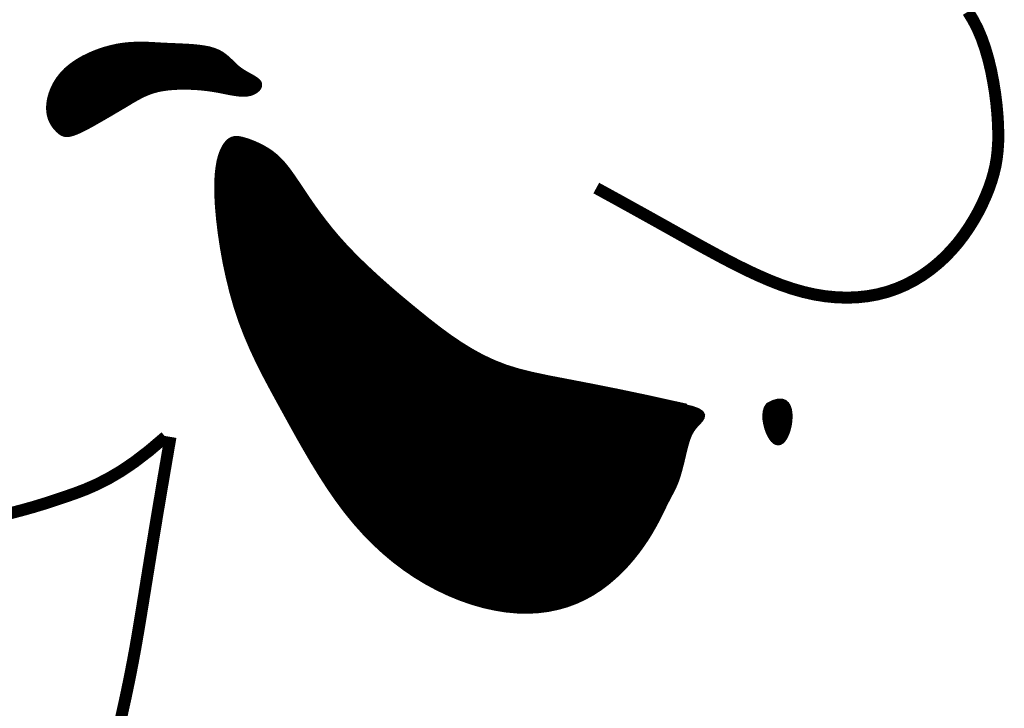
# Model space of a CAD drawing. Header units: feet. Extents: x 32.3 to 40.8, y 4.2 to 15.2.
# Tile 160 of 169: x 39.358 to 39.546, y 6.033 to 6.164. Entities that reach past the tile are written whole.
import ezdxf

# ---------------------------------------------------------------- set-up
doc = ezdxf.new("R2010")
doc.units = ezdxf.units.FT
doc.header["$MEASUREMENT"] = 0
doc.layers.add('FACE', color=7, linetype='Continuous')

msp = doc.modelspace()

# ---------------------------------------------------------------- hatches: boundary and pattern name
at = {"layer": 'FACE', "linetype": 'Continuous'}
h = msp.add_hatch(dxfattribs=at)
h.set_pattern_fill('NET3', scale=0.001151, style=0)
h.set_pattern_definition([(360, (37.49541929, 3.43942763), (4e-20, 0.000143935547), []), (60, (37.49541929, 3.43942763), (-0.00012465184, 7.19677734e-05), []), (120, (37.49541929, 3.43942763), (-0.00012465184, -7.19677734e-05), [])])
h.paths.add_polyline_path([(39.50122, 6.09049), (39.50226, 6.091), (39.50312, 6.09124), (39.50382, 6.09124), (39.50437, 6.09105), (39.50479, 6.09068), (39.50509, 6.09018), (39.50528, 6.08958), (39.50538, 6.08891), (39.5054, 6.08819), (39.50536, 6.08746), (39.50526, 6.08674), (39.5051, 6.08603), (39.5049, 6.08536), (39.50465, 6.08476), (39.50438, 6.08424), (39.50409, 6.08381), (39.50378, 6.08351), (39.50346, 6.08333), (39.50313, 6.08327), (39.5028, 6.08332), (39.50246, 6.0835), (39.50213, 6.0838), (39.50181, 6.08421), (39.5015, 6.08475), (39.5012, 6.08539), (39.50094, 6.08612), (39.50074, 6.08691), (39.50061, 6.08771), (39.50057, 6.0885), (39.50065, 6.08925), (39.50085, 6.08993)])
h.paths.add_polyline_path([(39.36534, 6.14307), (39.36503, 6.1434), (39.36472, 6.14377), (39.36442, 6.1442), (39.36415, 6.14469), (39.36391, 6.14523), (39.36373, 6.14584), (39.36361, 6.14652), (39.36356, 6.14727), (39.36361, 6.1481), (39.36375, 6.14898), (39.364, 6.1499), (39.36435, 6.15085), (39.36481, 6.15181), (39.3654, 6.15275), (39.36611, 6.15367), (39.36695, 6.15455), (39.36793, 6.15537), (39.36901, 6.15612), (39.37019, 6.15681), (39.37144, 6.15742), (39.37273, 6.15796), (39.37404, 6.15842), (39.37536, 6.15879), (39.37665, 6.15908), (39.3779, 6.15928), (39.37912, 6.1594), (39.38031, 6.15946), (39.38148, 6.15947), (39.38265, 6.15944), (39.38381, 6.15938), (39.38499, 6.15931), (39.38619, 6.15925), (39.38741, 6.1592), (39.38865, 6.15914), (39.38988, 6.15909), (39.39108, 6.15901), (39.39224, 6.1589), (39.39333, 6.15875), (39.39434, 6.15855), (39.39524, 6.15828), (39.39603, 6.15795), (39.39673, 6.15755), (39.39734, 6.1571), (39.39789, 6.15663), (39.39841, 6.15614), (39.3989, 6.15565), (39.39941, 6.15517), (39.39993, 6.15473), (39.4005, 6.15433), (39.40109, 6.15396), (39.40167, 6.15363), (39.40224, 6.15332), (39.40276, 6.15302), (39.40321, 6.15273), (39.40357, 6.15244), (39.40382, 6.15215), (39.40393, 6.15184), (39.40392, 6.15152), (39.40381, 6.15121), (39.40359, 6.15091), (39.4033, 6.15064), (39.40293, 6.15039), (39.40251, 6.15019), (39.40204, 6.15004), (39.40154, 6.14995), (39.40101, 6.14991), (39.40046, 6.14992), (39.3999, 6.14996), (39.39931, 6.15004), (39.39872, 6.15013), (39.39812, 6.15024), (39.39751, 6.15036), (39.3969, 6.15048), (39.39629, 6.1506), (39.39566, 6.15072), (39.395, 6.15083), (39.39432, 6.15093), (39.3936, 6.15102), (39.39283, 6.1511), (39.39201, 6.15117), (39.39114, 6.15122), (39.39021, 6.15125), (39.38926, 6.15126), (39.38829, 6.15124), (39.38731, 6.15119), (39.38635, 6.1511), (39.38542, 6.15097), (39.38452, 6.1508), (39.38368, 6.15058), (39.38289, 6.15032), (39.38214, 6.15002), (39.38143, 6.14969), (39.38076, 6.14934), (39.38011, 6.14898), (39.37948, 6.14862), (39.37887, 6.14825), (39.37827, 6.14789), (39.37767, 6.14753), (39.37707, 6.14718), (39.37646, 6.14682), (39.37584, 6.14645), (39.37521, 6.14608), (39.37455, 6.1457), (39.37386, 6.1453), (39.37313, 6.14488), (39.37239, 6.14446), (39.37164, 6.14404), (39.37089, 6.14363), (39.37017, 6.14326), (39.36948, 6.14293), (39.36883, 6.14264), (39.36825, 6.14243), (39.36774, 6.14228), (39.3673, 6.14221), (39.36691, 6.1422), (39.36656, 6.14226), (39.36624, 6.14238), (39.36593, 6.14256), (39.36564, 6.14279)])
edge = h.paths.add_edge_path()
edge.add_line((39.48561, 6.09026), (39.47831, 6.09188))
edge.add_line((39.47831, 6.09188), (39.47216, 6.09317))
edge.add_line((39.47216, 6.09317), (39.467, 6.09419))
edge.add_line((39.467, 6.09419), (39.4627, 6.09502))
edge.add_line((39.4627, 6.09502), (39.45909, 6.09571))
edge.add_line((39.45909, 6.09571), (39.45604, 6.09636))
edge.add_line((39.45604, 6.09636), (39.45338, 6.09702))
edge.add_line((39.45338, 6.09702), (39.45097, 6.09777))
edge.add_line((39.45097, 6.09777), (39.44869, 6.09866))
edge.add_line((39.44869, 6.09866), (39.44648, 6.0997))
edge.add_line((39.44648, 6.0997), (39.44436, 6.10086))
edge.add_line((39.44436, 6.10086), (39.44229, 6.10214))
edge.add_line((39.44229, 6.10214), (39.44027, 6.10351))
edge.add_line((39.44027, 6.10351), (39.43829, 6.10496))
edge.add_line((39.43829, 6.10496), (39.43634, 6.10647))
edge.add_line((39.43634, 6.10647), (39.4344, 6.10803))
edge.add_line((39.4344, 6.10803), (39.43246, 6.10962))
edge.add_line((39.43246, 6.10962), (39.43053, 6.11123))
edge.add_line((39.43053, 6.11123), (39.42864, 6.11285))
edge.add_line((39.42864, 6.11285), (39.42679, 6.11449))
edge.add_line((39.42679, 6.11449), (39.42501, 6.11612))
edge.add_line((39.42501, 6.11612), (39.4233, 6.11775))
edge.add_line((39.4233, 6.11775), (39.42168, 6.11936))
edge.add_line((39.42168, 6.11936), (39.42016, 6.12095))
edge.add_line((39.42016, 6.12095), (39.41876, 6.12251))
edge.add_line((39.41876, 6.12251), (39.41748, 6.12403))
edge.add_line((39.41748, 6.12403), (39.41631, 6.12551))
edge.add_line((39.41631, 6.12551), (39.41523, 6.12693))
edge.add_line((39.41523, 6.12693), (39.41424, 6.12829))
edge.add_line((39.41424, 6.12829), (39.41334, 6.12959))
edge.add_line((39.41334, 6.12959), (39.41251, 6.13081))
edge.add_line((39.41251, 6.13081), (39.41175, 6.13194))
edge.add_line((39.41175, 6.13194), (39.41105, 6.13299))
edge.add_line((39.41105, 6.13299), (39.4104, 6.13395))
edge.add_line((39.4104, 6.13395), (39.40978, 6.13483))
edge.add_line((39.40978, 6.13483), (39.40918, 6.13564))
edge.add_line((39.40918, 6.13564), (39.40859, 6.13638))
edge.add_line((39.40859, 6.13638), (39.40799, 6.13705))
edge.add_line((39.40799, 6.13705), (39.40738, 6.13767))
edge.add_line((39.40738, 6.13767), (39.40673, 6.13824))
edge.add_line((39.40673, 6.13824), (39.40605, 6.13877))
edge.add_line((39.40605, 6.13877), (39.40533, 6.13924))
edge.add_line((39.40533, 6.13924), (39.40459, 6.13967))
edge.add_line((39.40459, 6.13967), (39.40384, 6.14006))
edge.add_line((39.40384, 6.14006), (39.40311, 6.1404))
edge.add_line((39.40311, 6.1404), (39.40239, 6.1407))
edge.add_line((39.40239, 6.1407), (39.40171, 6.14095))
edge.add_line((39.40171, 6.14095), (39.40107, 6.14115))
edge.add_line((39.40107, 6.14115), (39.4005, 6.14131))
edge.add_line((39.4005, 6.14131), (39.39997, 6.14141))
edge.add_line((39.39997, 6.14141), (39.39949, 6.14145))
edge.add_line((39.39949, 6.14145), (39.39905, 6.14141))
edge.add_line((39.39905, 6.14141), (39.39864, 6.14129))
edge.add_line((39.39864, 6.14129), (39.39825, 6.14108))
edge.add_line((39.39825, 6.14108), (39.39788, 6.14077))
edge.add_line((39.39788, 6.14077), (39.39752, 6.14034))
edge.add_line((39.39752, 6.14034), (39.39716, 6.13979))
edge.add_line((39.39716, 6.13979), (39.39681, 6.1391))
edge.add_line((39.39681, 6.1391), (39.39649, 6.13825))
edge.add_line((39.39649, 6.13825), (39.3962, 6.13721))
edge.add_line((39.3962, 6.13721), (39.39598, 6.13596))
edge.add_line((39.39598, 6.13596), (39.39581, 6.1345))
edge.add_line((39.39581, 6.1345), (39.39573, 6.13278))
edge.add_line((39.39573, 6.13278), (39.39574, 6.1308))
edge.add_line((39.39574, 6.1308), (39.39586, 6.12854))
edge.add_line((39.39586, 6.12854), (39.39608, 6.12605))
edge.add_line((39.39608, 6.12605), (39.3964, 6.12338))
edge.add_line((39.3964, 6.12338), (39.39682, 6.12058))
edge.add_line((39.39682, 6.12058), (39.39734, 6.1177))
edge.add_line((39.39734, 6.1177), (39.39796, 6.1148))
edge.add_line((39.39796, 6.1148), (39.39867, 6.11193))
edge.add_line((39.39867, 6.11193), (39.39947, 6.10914))
edge.add_line((39.39947, 6.10914), (39.40037, 6.10648))
edge.add_line((39.40037, 6.10648), (39.40135, 6.10392))
edge.add_line((39.40135, 6.10392), (39.4024, 6.10146))
edge.add_line((39.4024, 6.10146), (39.40352, 6.09906))
edge.add_line((39.40352, 6.09906), (39.4047, 6.09669))
edge.add_line((39.4047, 6.09669), (39.40594, 6.09434))
edge.add_line((39.40594, 6.09434), (39.40722, 6.09198))
edge.add_line((39.40722, 6.09198), (39.40854, 6.08958))
edge.add_line((39.40854, 6.08958), (39.40989, 6.08713))
edge.add_line((39.40989, 6.08713), (39.41127, 6.08464))
edge.add_line((39.41127, 6.08464), (39.4127, 6.08214))
edge.add_line((39.4127, 6.08214), (39.41416, 6.07964))
edge.add_line((39.41416, 6.07964), (39.41567, 6.07718))
edge.add_line((39.41567, 6.07718), (39.41723, 6.07476))
edge.add_line((39.41723, 6.07476), (39.41884, 6.07243))
edge.add_line((39.41884, 6.07243), (39.42051, 6.07019))
edge.add_line((39.42051, 6.07019), (39.42224, 6.06807))
edge.add_line((39.42224, 6.06807), (39.42403, 6.06607))
edge.add_line((39.42403, 6.06607), (39.42587, 6.06419))
edge.add_line((39.42587, 6.06419), (39.42777, 6.06243))
edge.add_line((39.42777, 6.06243), (39.42972, 6.0608))
edge.add_line((39.42972, 6.0608), (39.43173, 6.05928))
edge.add_line((39.43173, 6.05928), (39.43378, 6.05789))
edge.add_line((39.43378, 6.05789), (39.43588, 6.05662))
edge.add_line((39.43588, 6.05662), (39.43802, 6.05547))
edge.add_line((39.43802, 6.05547), (39.4402, 6.05444))
edge.add_line((39.4402, 6.05444), (39.44239, 6.05354))
edge.add_line((39.44239, 6.05354), (39.44459, 6.05278))
edge.add_line((39.44459, 6.05278), (39.44678, 6.05215))
edge.add_line((39.44678, 6.05215), (39.44895, 6.05167))
edge.add_line((39.44895, 6.05167), (39.45109, 6.05132))
edge.add_line((39.45109, 6.05132), (39.45318, 6.05113))
edge.add_line((39.45318, 6.05113), (39.45521, 6.05108))
edge.add_line((39.45521, 6.05108), (39.45718, 6.05118))
edge.add_line((39.45718, 6.05118), (39.45908, 6.05142))
edge.add_line((39.45908, 6.05142), (39.46092, 6.0518))
edge.add_line((39.46092, 6.0518), (39.46269, 6.0523))
edge.add_line((39.46269, 6.0523), (39.46439, 6.05293))
edge.add_line((39.46439, 6.05293), (39.46602, 6.05368))
edge.add_line((39.46602, 6.05368), (39.46757, 6.05453))
edge.add_line((39.46757, 6.05453), (39.46904, 6.05549))
edge.add_line((39.46904, 6.05549), (39.47044, 6.05654))
edge.add_line((39.47044, 6.05654), (39.47176, 6.05766))
edge.add_line((39.47176, 6.05766), (39.473, 6.05884))
edge.add_line((39.473, 6.05884), (39.47416, 6.06005))
edge.add_line((39.47416, 6.06005), (39.47523, 6.06129))
edge.add_line((39.47523, 6.06129), (39.47621, 6.06253))
edge.add_line((39.47621, 6.06253), (39.4771, 6.06375))
edge.add_line((39.4771, 6.06375), (39.47791, 6.06495))
edge.add_line((39.47791, 6.06495), (39.47863, 6.06611))
edge.add_line((39.47863, 6.06611), (39.47927, 6.06722))
edge.add_line((39.47927, 6.06722), (39.47985, 6.06828))
edge.add_line((39.47985, 6.06828), (39.48036, 6.06928))
edge.add_line((39.48036, 6.06928), (39.48083, 6.07021))
edge.add_line((39.48083, 6.07021), (39.48124, 6.07107))
edge.add_line((39.48124, 6.07107), (39.48162, 6.07184))
edge.add_line((39.48162, 6.07184), (39.48197, 6.07252))
edge.add_line((39.48197, 6.07252), (39.48229, 6.07314))
edge.add_line((39.48229, 6.07314), (39.48259, 6.0737))
edge.add_line((39.48259, 6.0737), (39.48287, 6.07423))
edge.add_line((39.48287, 6.07423), (39.48312, 6.07475))
edge.add_line((39.48312, 6.07475), (39.48337, 6.07528))
edge.add_line((39.48337, 6.07528), (39.48359, 6.07583))
edge.add_line((39.48359, 6.07583), (39.48381, 6.07643))
edge.add_line((39.48381, 6.07643), (39.48403, 6.07709))
edge.add_line((39.48403, 6.07709), (39.48423, 6.0778))
edge.add_line((39.48423, 6.0778), (39.48443, 6.07855))
edge.add_line((39.48443, 6.07855), (39.48463, 6.07932))
edge.add_line((39.48463, 6.07932), (39.48482, 6.08009))
edge.add_line((39.48482, 6.08009), (39.485, 6.08086))
edge.add_line((39.485, 6.08086), (39.48518, 6.08161))
edge.add_line((39.48518, 6.08161), (39.48536, 6.08232))
edge.add_line((39.48536, 6.08232), (39.48553, 6.08298))
edge.add_line((39.48553, 6.08298), (39.48571, 6.08359))
edge.add_line((39.48571, 6.08359), (39.4859, 6.08417))
edge.add_line((39.4859, 6.08417), (39.48612, 6.08471))
edge.add_line((39.48612, 6.08471), (39.48637, 6.08522))
edge.add_line((39.48637, 6.08522), (39.48666, 6.08572))
edge.add_line((39.48666, 6.08572), (39.487, 6.0862))
edge.add_line((39.487, 6.0862), (39.4874, 6.08667))
edge.add_line((39.4874, 6.08667), (39.48786, 6.08715))
edge.add_line((39.48786, 6.08715), (39.48828, 6.08762))
edge.add_line((39.48828, 6.08762), (39.48858, 6.08809))
edge.add_line((39.48858, 6.08809), (39.48866, 6.08855))
edge.add_line((39.48866, 6.08855), (39.48843, 6.089))
edge.add_line((39.48843, 6.089), (39.48778, 6.08944))
edge.add_line((39.48778, 6.08944), (39.48662, 6.08986))
edge.add_line((39.48662, 6.08986), (39.48485, 6.09027))

# ---------------------------------------------------------------- linework, layer by layer
at = {"layer": 'FACE', "color": 7}
for points, const_width in [([(39.53944, 6.16569), (39.5404, 6.16412), (39.54127, 6.16244), (39.54204, 6.16063), (39.54272, 6.15869), (39.54332, 6.15664), (39.54383, 6.15453), (39.54425, 6.15239), (39.5446, 6.15025), (39.54487, 6.14815), (39.54506, 6.14612), (39.54518, 6.1442), (39.54523, 6.14241), (39.54521, 6.14074), (39.54511, 6.13916), (39.54494, 6.13766), (39.54469, 6.13621), (39.54435, 6.13478), (39.54394, 6.13336), (39.54344, 6.13193), (39.54285, 6.13045), (39.54217, 6.12895), (39.54141, 6.12743), (39.54056, 6.12592), (39.53962, 6.12441), (39.5386, 6.12293), (39.5375, 6.12149), (39.5363, 6.12011), (39.53503, 6.11878), (39.53367, 6.11754), (39.53223, 6.11637), (39.53072, 6.1153), (39.52913, 6.11433), (39.52747, 6.11347), (39.52575, 6.11273), (39.52396, 6.11212), (39.52211, 6.11164), (39.52021, 6.1113), (39.51826, 6.11109), (39.51626, 6.11102), (39.51423, 6.11109), (39.51216, 6.11129), (39.51007, 6.11163), (39.50795, 6.11211), (39.50582, 6.11272), (39.50368, 6.11345), (39.50153, 6.11429), (39.49936, 6.11523), (39.49719, 6.11624), (39.49501, 6.11732), (39.49283, 6.11845), (39.49065, 6.11962), (39.48846, 6.12081), (39.48621, 6.12206), (39.48385, 6.12338), (39.48131, 6.1248), (39.47855, 6.12634), (39.4755, 6.12803), (39.47212, 6.1299), (39.46833, 6.13197)], 0.0023), ([(39.48561, 6.09026), (39.47831, 6.09188), (39.47216, 6.09317), (39.467, 6.09419), (39.4627, 6.09502), (39.45909, 6.09571), (39.45604, 6.09636), (39.45338, 6.09702), (39.45097, 6.09777), (39.44869, 6.09866), (39.44648, 6.0997), (39.44436, 6.10086), (39.44229, 6.10214), (39.44027, 6.10351), (39.43829, 6.10496), (39.43634, 6.10647), (39.4344, 6.10803), (39.43246, 6.10962), (39.43053, 6.11123), (39.42864, 6.11285), (39.42679, 6.11449), (39.42501, 6.11612), (39.4233, 6.11775), (39.42168, 6.11936), (39.42016, 6.12095), (39.41876, 6.12251), (39.41748, 6.12403), (39.41631, 6.12551), (39.41523, 6.12693), (39.41424, 6.12829), (39.41334, 6.12959), (39.41251, 6.13081), (39.41175, 6.13194), (39.41105, 6.13299), (39.4104, 6.13395), (39.40978, 6.13483), (39.40918, 6.13564), (39.40859, 6.13638), (39.40799, 6.13705), (39.40738, 6.13767), (39.40673, 6.13824), (39.40605, 6.13877), (39.40533, 6.13924), (39.40459, 6.13967), (39.40384, 6.14006), (39.40311, 6.1404), (39.40239, 6.1407), (39.40171, 6.14095), (39.40107, 6.14115), (39.4005, 6.14131), (39.39997, 6.14141), (39.39949, 6.14145), (39.39905, 6.14141), (39.39864, 6.14129), (39.39825, 6.14108), (39.39788, 6.14077), (39.39752, 6.14034), (39.39716, 6.13979), (39.39681, 6.1391), (39.39649, 6.13825), (39.3962, 6.13721), (39.39598, 6.13596), (39.39581, 6.1345), (39.39573, 6.13278), (39.39574, 6.1308), (39.39586, 6.12854), (39.39608, 6.12605), (39.3964, 6.12338), (39.39682, 6.12058), (39.39734, 6.1177), (39.39796, 6.1148), (39.39867, 6.11193), (39.39947, 6.10914), (39.40037, 6.10648), (39.40135, 6.10392), (39.4024, 6.10146), (39.40352, 6.09906), (39.4047, 6.09669), (39.40594, 6.09434), (39.40722, 6.09198), (39.40854, 6.08958), (39.40989, 6.08713), (39.41127, 6.08464), (39.4127, 6.08214), (39.41416, 6.07964), (39.41567, 6.07718), (39.41723, 6.07476), (39.41884, 6.07243), (39.42051, 6.07019), (39.42224, 6.06807), (39.42403, 6.06607), (39.42587, 6.06419), (39.42777, 6.06243), (39.42972, 6.0608), (39.43173, 6.05928), (39.43378, 6.05789), (39.43588, 6.05662), (39.43802, 6.05547), (39.4402, 6.05444), (39.44239, 6.05354), (39.44459, 6.05278), (39.44678, 6.05215), (39.44895, 6.05167), (39.45109, 6.05132), (39.45318, 6.05113), (39.45521, 6.05108), (39.45718, 6.05118), (39.45908, 6.05142), (39.46092, 6.0518), (39.46269, 6.0523), (39.46439, 6.05293), (39.46602, 6.05368), (39.46757, 6.05453), (39.46904, 6.05549), (39.47044, 6.05654), (39.47176, 6.05766), (39.473, 6.05884), (39.47416, 6.06005), (39.47523, 6.06129), (39.47621, 6.06253), (39.4771, 6.06375), (39.47791, 6.06495), (39.47863, 6.06611), (39.47927, 6.06722), (39.47985, 6.06828), (39.48036, 6.06928), (39.48083, 6.07021), (39.48124, 6.07107), (39.48162, 6.07184), (39.48197, 6.07252), (39.48229, 6.07314), (39.48259, 6.0737), (39.48287, 6.07423), (39.48312, 6.07475), (39.48337, 6.07528), (39.48359, 6.07583), (39.48381, 6.07643), (39.48403, 6.07709), (39.48423, 6.0778), (39.48443, 6.07855), (39.48463, 6.07932), (39.48482, 6.08009), (39.485, 6.08086), (39.48518, 6.08161), (39.48536, 6.08232), (39.48553, 6.08298), (39.48571, 6.08359), (39.4859, 6.08417), (39.48612, 6.08471), (39.48637, 6.08522), (39.48666, 6.08572), (39.487, 6.0862), (39.4874, 6.08667), (39.48786, 6.08715), (39.48828, 6.08762), (39.48858, 6.08809), (39.48866, 6.08855), (39.48843, 6.089), (39.48778, 6.08944), (39.48662, 6.08986), (39.48485, 6.09027)], 0.000969), ([(39.50122, 6.09049), (39.50226, 6.091), (39.50312, 6.09124), (39.50382, 6.09124), (39.50437, 6.09105), (39.50479, 6.09068), (39.50509, 6.09018), (39.50528, 6.08958), (39.50538, 6.08891), (39.5054, 6.08819), (39.50536, 6.08746), (39.50526, 6.08674), (39.5051, 6.08603), (39.5049, 6.08536), (39.50465, 6.08476), (39.50438, 6.08424), (39.50409, 6.08381), (39.50378, 6.08351), (39.50346, 6.08333), (39.50313, 6.08327), (39.5028, 6.08332), (39.50246, 6.0835), (39.50213, 6.0838), (39.50181, 6.08421), (39.5015, 6.08475), (39.5012, 6.08539), (39.50094, 6.08612), (39.50074, 6.08691), (39.50061, 6.08771), (39.50057, 6.0885), (39.50065, 6.08925), (39.50085, 6.08993), (39.50122, 6.09049)], 0.000969), ([(39.35615, 6.06979), (39.35842, 6.07038), (39.36057, 6.07098), (39.36262, 6.0716), (39.36462, 6.07225), (39.36659, 6.07291), (39.36857, 6.07359), (39.3706, 6.07436), (39.37271, 6.07528), (39.37495, 6.07641), (39.37735, 6.07782), (39.37995, 6.07957), (39.38279, 6.08175), (39.38591, 6.0844)], 0.0023), ([(39.38688, 6.0844), (39.38554, 6.07658), (39.38439, 6.06978), (39.38342, 6.0639), (39.3826, 6.05882), (39.38189, 6.05442), (39.38127, 6.0506), (39.38071, 6.04723), (39.38019, 6.04422), (39.37968, 6.04145), (39.37918, 6.03888), (39.37869, 6.03648), (39.37821, 6.03422), (39.37773, 6.03206), (39.37728, 6.02997)], 0.0023)]:
    msp.add_lwpolyline(points, dxfattribs=dict(at, const_width=const_width))
at = {"layer": 'FACE', "color": 7, "const_width": 0.000969}
msp.add_lwpolyline([(39.36534, 6.14307), (39.36503, 6.1434), (39.36472, 6.14377), (39.36442, 6.1442), (39.36415, 6.14469), (39.36391, 6.14523), (39.36373, 6.14584), (39.36361, 6.14652), (39.36356, 6.14727), (39.36361, 6.1481), (39.36375, 6.14898), (39.364, 6.1499), (39.36435, 6.15085), (39.36481, 6.15181), (39.3654, 6.15275), (39.36611, 6.15367), (39.36695, 6.15455), (39.36793, 6.15537), (39.36901, 6.15612), (39.37019, 6.15681), (39.37144, 6.15742), (39.37273, 6.15796), (39.37404, 6.15842), (39.37536, 6.15879), (39.37665, 6.15908), (39.3779, 6.15928), (39.37912, 6.1594), (39.38031, 6.15946), (39.38148, 6.15947), (39.38265, 6.15944), (39.38381, 6.15938), (39.38499, 6.15931), (39.38619, 6.15925), (39.38741, 6.1592), (39.38865, 6.15914), (39.38988, 6.15909), (39.39108, 6.15901), (39.39224, 6.1589), (39.39333, 6.15875), (39.39434, 6.15855), (39.39524, 6.15828), (39.39603, 6.15795), (39.39673, 6.15755), (39.39734, 6.1571), (39.39789, 6.15663), (39.39841, 6.15614), (39.3989, 6.15565), (39.39941, 6.15517), (39.39993, 6.15473), (39.4005, 6.15433), (39.40109, 6.15396), (39.40167, 6.15363), (39.40224, 6.15332), (39.40276, 6.15302), (39.40321, 6.15273), (39.40357, 6.15244), (39.40382, 6.15215), (39.40393, 6.15184), (39.40392, 6.15152), (39.40381, 6.15121), (39.40359, 6.15091), (39.4033, 6.15064), (39.40293, 6.15039), (39.40251, 6.15019), (39.40204, 6.15004), (39.40154, 6.14995), (39.40101, 6.14991), (39.40046, 6.14992), (39.3999, 6.14996), (39.39931, 6.15004), (39.39872, 6.15013), (39.39812, 6.15024), (39.39751, 6.15036), (39.3969, 6.15048), (39.39629, 6.1506), (39.39566, 6.15072), (39.395, 6.15083), (39.39432, 6.15093), (39.3936, 6.15102), (39.39283, 6.1511), (39.39201, 6.15117), (39.39114, 6.15122), (39.39021, 6.15125), (39.38926, 6.15126), (39.38829, 6.15124), (39.38731, 6.15119), (39.38635, 6.1511), (39.38542, 6.15097), (39.38452, 6.1508), (39.38368, 6.15058), (39.38289, 6.15032), (39.38214, 6.15002), (39.38143, 6.14969), (39.38076, 6.14934), (39.38011, 6.14898), (39.37948, 6.14862), (39.37887, 6.14825), (39.37827, 6.14789), (39.37767, 6.14753), (39.37707, 6.14718), (39.37646, 6.14682), (39.37584, 6.14645), (39.37521, 6.14608), (39.37455, 6.1457), (39.37386, 6.1453), (39.37313, 6.14488), (39.37239, 6.14446), (39.37164, 6.14404), (39.37089, 6.14363), (39.37017, 6.14326), (39.36948, 6.14293), (39.36883, 6.14264), (39.36825, 6.14243), (39.36774, 6.14228), (39.3673, 6.14221), (39.36691, 6.1422), (39.36656, 6.14226), (39.36624, 6.14238), (39.36593, 6.14256), (39.36564, 6.14279)], close=True, dxfattribs=at)

doc.saveas('drawing.dxf')
